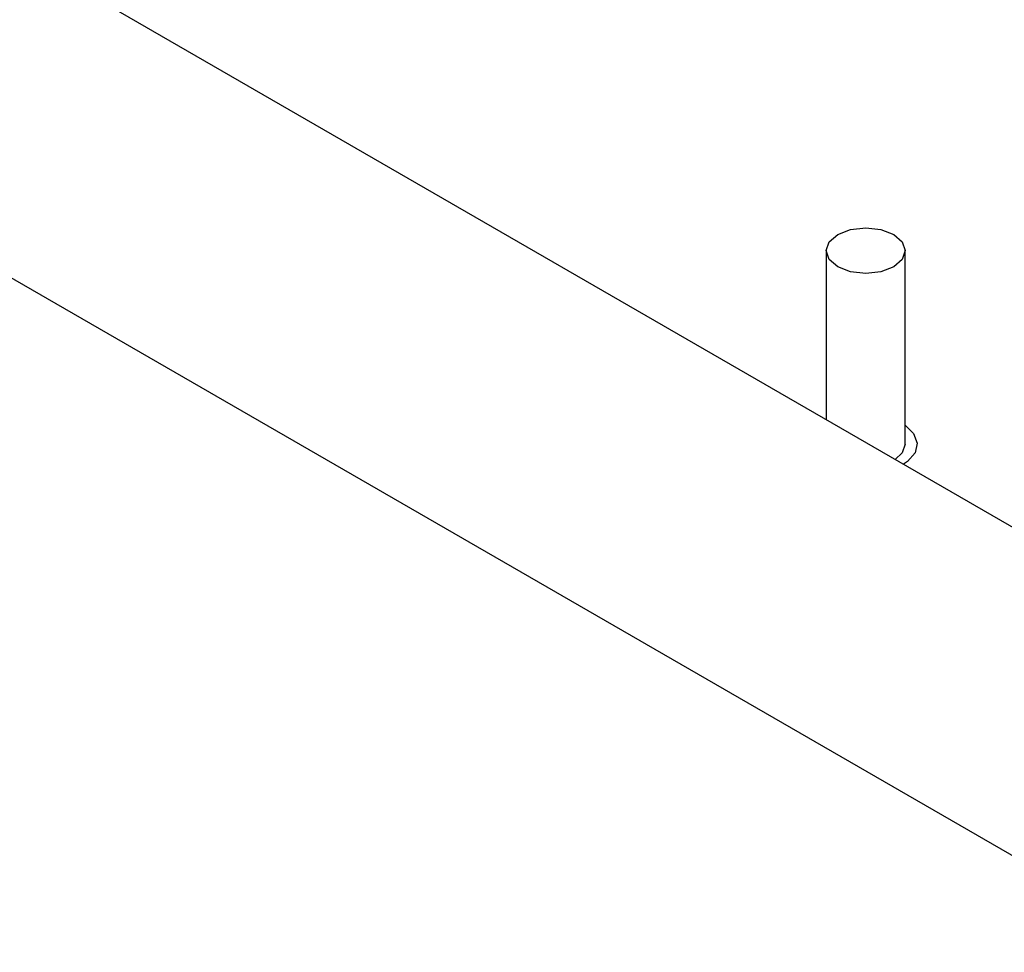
# Paper-space layout 'Sheet2' of a CAD drawing. Header units: millimetres. Extents: x 3 to 471, y 5 to 248.
# Tile 46 of 80: x 73.82 to 77.28, y 152.88 to 156.16. Entities that reach past the tile are written whole.
import ezdxf

# ---------------------------------------------------------------- set-up
doc = ezdxf.new("R2010")
doc.units = ezdxf.units.MM

psp = doc.layouts.new('Sheet2')

# ---------------------------------------------------------------- linework, layer by layer
at = {"color": 7, "linetype": 'Continuous', "lineweight": 25}
for p, q in [((78.392, 153.7478), (72.0202, 157.4262)), ((71.5202, 156.5601), (77.892, 152.8817)), ((76.6498, 155.3477), (76.6498, 154.7535)), ((76.9276, 154.6672), (76.9276, 155.3477)), ((76.9692, 154.6655), (76.9692, 154.6672))]:
    psp.add_line(p, q, dxfattribs=at)
at = {"color": 7, "linetype": 'Continuous', "lineweight": 25, "flags": 128}
for points in [[(76.6905, 155.4044), (76.7355, 155.4218), (76.7887, 155.4279), (76.8418, 155.4218), (76.8869, 155.4044), (76.917, 155.3784), (76.9276, 155.3477), (76.917, 155.317), (76.8869, 155.291), (76.8418, 155.2736), (76.7887, 155.2675), (76.7355, 155.2736), (76.6905, 155.291), (76.6604, 155.317), (76.6498, 155.3477), (76.6604, 155.3784), (76.6905, 155.4044)], [(76.9276, 154.7338), (76.9569, 154.7051), (76.9691, 154.6715), (76.9617, 154.6375), (76.9356, 154.6067), (76.9215, 154.5967)], [(76.9276, 154.6672), (76.917, 154.6366), (76.892, 154.6137)]]:
    psp.add_lwpolyline(points, dxfattribs=at)

doc.saveas('drawing.dxf')
